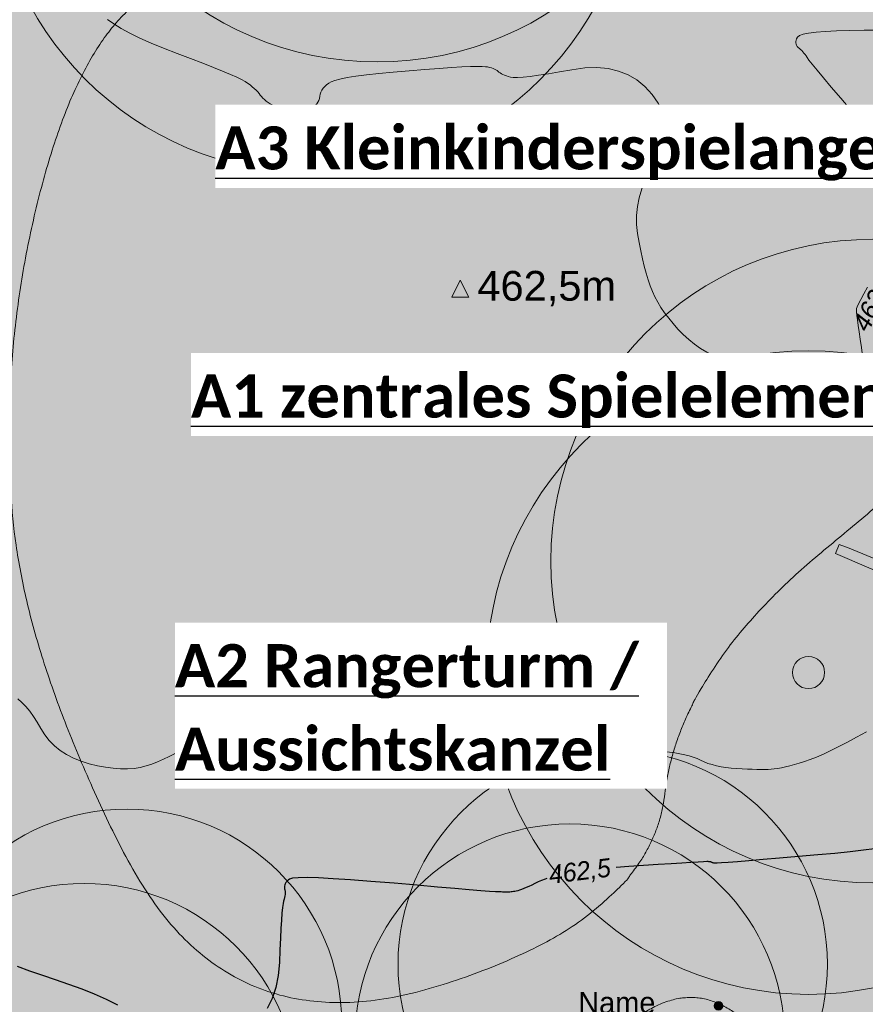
# Model space of a CAD drawing. Header units: metres. Extents: x 730549 to 731755, y 5527678 to 5528494.
# Tile 30 of 207: x 731605 to 731620, y 5527806 to 5527825. Entities that reach past the tile are written whole.
import ezdxf
from ezdxf.enums import TextEntityAlignment as Align

# ---------------------------------------------------------------- set-up
doc = ezdxf.new("R2010")
doc.units = ezdxf.units.M
doc.header["$LTSCALE"] = 0.1
doc.layers.add('3d Modell', color=7, linetype='Continuous', transparency=0.4)
doc.layers.add('LA_Planung BÄUME geplant', color=7, linetype='Continuous', transparency=0.8)
for name, color, linetype in [('LA_Höhen Planung', 7, 'Continuous'), ('LA_Spielgeräte Planung', 7, 'Continuous'), ('Sparten Strom GEPLANT pdf', 7, 'Continuous'), ('Sparten_Glasfaserkabel', 7, 'Continuous'), ('Text Spielgeräteausschreibung', 7, 'Continuous'), ('Wiese und Waldnaab als Hintergrund', 7, 'Continuous')]:
    doc.layers.add(name, color=color, linetype=linetype)
doc.styles.add('Arial', font='arial.ttf')
doc.styles.add('Artifakt Element Thin', font='Artifakt Element Thin Italic.ttf')
doc.styles.add('Calibri (bold)', font='calibrib.ttf')
doc.styles.add('TheSansSemiLight-Plain', font='txt')
picture_1 = doc.add_image_def('image1.png', size_in_pixel=(2382, 1684))

# ---------------------------------------------------------------- blocks, each defined once
blk = doc.blocks.new('PDF-Seite')
at = {"color": 255, "linetype": 'Continuous', "lineweight": 9, "transparency": 33554687}
blk.add_wipeout([(0, 103.921), (293.918, 103.921), (293.918, -103.921), (0, -103.921)], dxfattribs=at)
at = {"transparency": 33554687}
image = blk.add_image(picture_1, insert=(0, -103.921), size_in_units=(293.918, 207.843), dxfattribs=at)
image.dxf.flags = 7
blk = doc.blocks.new('ABM_1110sadf')
at = {"color": 7, "linetype": 'Continuous', "lineweight": 25, "transparency": 33554687, "flags": 128}
blk.add_lwpolyline([(-0.001, -0.001), (0.001, -0.001), (0.001, 0.001), (-0.001, 0.001), (-0.001, -0.001)], dxfattribs=at)
blk = doc.blocks.new('Gruppe-2')
at = {"color": 253, "linetype": 'Continuous', "lineweight": 20, "true_color": 0xadadad, "transparency": 33554687, "flags": 128}
blk.add_lwpolyline([(-988.544, -414.425), (-975.614, -413.835), (-962.364, -413.225), (-961.244, -419.625), (-953.874, -419.525), (-952.334, -439.995), (-944.104, -440.435), (-944.514, -447.965), (-927.234, -450.465), (-918.794, -452.115), (-910.164, -453.135), (-910.024, -443.105), (-896.454, -444.645), (-895.904, -451.575), (-884.873, -454.185)], dxfattribs=at)
at = {"color": 253, "true_color": 0xadadad, "transparency": 33554687}
blk.add_blockref('ABM_1110sadf', (-927.234, -450.465, -520.142), dxfattribs=at)
blk = doc.blocks.new('Gruppe-3')
at = {"color": 7, "linetype": 'Continuous', "lineweight": 25, "transparency": 33554585, "flags": 128}
for points in [[(-919.166, -452.379), (-919.374, -452.407), (-919.619, -452.435), (-919.903, -452.465), (-920.223, -452.495), (-920.581, -452.526), (-920.935, -452.555), (-921.243, -452.581), (-921.505, -452.602), (-921.722, -452.62), (-921.893, -452.633), (-922.018, -452.642), (-922.098, -452.648), (-922.132, -452.649), (-922.143, -452.648), (-922.153, -452.647), (-922.162, -452.646), (-922.171, -452.644), (-922.179, -452.642), (-922.186, -452.639), (-922.192, -452.637), (-922.198, -452.634), (-922.203, -452.631), (-922.209, -452.629), (-922.217, -452.626), (-922.224, -452.624), (-922.233, -452.622), (-922.242, -452.621), (-922.252, -452.62), (-922.263, -452.619), (-922.292, -452.619), (-922.355, -452.622), (-922.453, -452.627), (-922.587, -452.635), (-922.755, -452.646), (-922.958, -452.659), (-923.196, -452.674), (-923.469, -452.692), (-923.746, -452.711), (-923.981, -452.729)], [(-925.274, -452.932), (-925.305, -452.943), (-925.371, -452.969), (-925.434, -452.997), (-925.495, -453.026), (-925.553, -453.055), (-925.607, -453.08), (-925.657, -453.102), (-925.703, -453.122), (-925.744, -453.138), (-925.782, -453.151), (-925.815, -453.161), (-925.844, -453.168), (-925.87, -453.173), (-925.895, -453.178), (-925.918, -453.181), (-925.939, -453.184), (-925.959, -453.186), (-925.977, -453.188), (-925.993, -453.188), (-926.008, -453.188), (-926.023, -453.187), (-926.04, -453.187), (-926.058, -453.186), (-926.078, -453.186), (-926.1, -453.186), (-926.123, -453.185), (-926.148, -453.185), (-926.175, -453.185), (-926.229, -453.182), (-926.338, -453.175), (-926.5, -453.162), (-926.716, -453.144), (-926.986, -453.122), (-927.31, -453.094), (-927.687, -453.061), (-928.119, -453.023), (-928.551, -452.987), (-928.928, -452.958), (-929.253, -452.937), (-929.523, -452.923), (-929.74, -452.917), (-929.902, -452.919), (-930.012, -452.928), (-930.067, -452.945), (-930.093, -452.966), (-930.116, -452.987), (-930.133, -453.009), (-930.147, -453.031), (-930.156, -453.053), (-930.161, -453.076), (-930.161, -453.1), (-930.157, -453.124), (-930.152, -453.148), (-930.149, -453.174), (-930.148, -453.201), (-930.149, -453.229), (-930.153, -453.259), (-930.158, -453.289), (-930.165, -453.321), (-930.175, -453.354), (-930.185, -453.401), (-930.195, -453.476), (-930.206, -453.578), (-930.216, -453.708), (-930.225, -453.865), (-930.235, -454.049), (-930.244, -454.261), (-930.253, -454.5), (-930.275, -454.743), (-930.32, -454.967), (-930.39, -455.172), (-930.484, -455.357)], [(-933.266, -455.298), (-933.476, -455.192), (-933.697, -455.093), (-933.93, -454.999), (-934.175, -454.911), (-934.423, -454.826), (-934.665, -454.742), (-934.902, -454.659), (-935.134, -454.576)]]:
    blk.add_lwpolyline(points, dxfattribs=at)
at = {"color": 7, "linetype": 'Continuous', "lineweight": 13, "transparency": 33554585, "flags": 128}
for points in [[(-933.457, -436.918), (-933.341, -437.001), (-933.201, -437.087), (-933.039, -437.175), (-932.853, -437.265), (-932.645, -437.358), (-932.414, -437.454), (-932.16, -437.552), (-931.908, -437.646), (-931.683, -437.733), (-931.484, -437.811), (-931.313, -437.881), (-931.168, -437.942), (-931.05, -437.995), (-930.959, -438.04), (-930.894, -438.076), (-930.846, -438.107), (-930.8, -438.139), (-930.759, -438.171), (-930.722, -438.202), (-930.688, -438.234), (-930.659, -438.265), (-930.633, -438.296), (-930.611, -438.327), (-930.589, -438.357), (-930.563, -438.386), (-930.534, -438.413), (-930.502, -438.44), (-930.466, -438.464), (-930.426, -438.488), (-930.383, -438.51), (-930.336, -438.531), (-930.289, -438.55), (-930.244, -438.568), (-930.201, -438.584), (-930.161, -438.599), (-930.123, -438.612), (-930.087, -438.624), (-930.054, -438.634), (-930.023, -438.643), (-929.992, -438.649), (-929.959, -438.651), (-929.923, -438.651), (-929.885, -438.646), (-929.845, -438.638), (-929.802, -438.627), (-929.757, -438.612), (-929.71, -438.594), (-929.664, -438.573), (-929.624, -438.549), (-929.589, -438.522), (-929.56, -438.493), (-929.537, -438.461), (-929.519, -438.427), (-929.507, -438.389), (-929.5, -438.35), (-929.493, -438.31), (-929.481, -438.271), (-929.463, -438.235), (-929.439, -438.2), (-929.41, -438.168), (-929.376, -438.137), (-929.335, -438.108), (-929.289, -438.081), (-929.224, -438.055), (-929.126, -438.029), (-928.994, -438.003), (-928.829, -437.977), (-928.631, -437.952), (-928.4, -437.926), (-928.136, -437.9), (-927.839, -437.875), (-927.542, -437.851), (-927.279, -437.832), (-927.05, -437.816), (-926.855, -437.804), (-926.695, -437.797), (-926.568, -437.793), (-926.475, -437.793), (-926.416, -437.798), (-926.376, -437.804), (-926.339, -437.812), (-926.305, -437.822), (-926.274, -437.832), (-926.246, -437.844), (-926.222, -437.857), (-926.2, -437.871), (-926.181, -437.886), (-926.163, -437.901), (-926.141, -437.916), (-926.116, -437.931), (-926.089, -437.944), (-926.059, -437.957), (-926.025, -437.97), (-925.989, -437.981), (-925.95, -437.993), (-925.896, -438), (-925.817, -438), (-925.712, -437.993), (-925.581, -437.98), (-925.425, -437.959), (-925.243, -437.931), (-925.036, -437.896), (-924.803, -437.854), (-924.565, -437.822), (-924.341, -437.815), (-924.132, -437.835), (-923.937, -437.879), (-923.758, -437.95), (-923.593, -438.046), (-923.443, -438.169), (-923.308, -438.317), (-923.195, -438.477), (-923.112, -438.638), (-923.059, -438.798), (-923.036, -438.958), (-923.043, -439.118), (-923.08, -439.277), (-923.147, -439.436), (-923.243, -439.595), (-923.347, -439.755), (-923.432, -439.915), (-923.501, -440.078), (-923.552, -440.241), (-923.585, -440.406), (-923.601, -440.572), (-923.6, -440.74), (-923.581, -440.909), (-923.553, -441.075), (-923.523, -441.231), (-923.491, -441.379), (-923.457, -441.519), (-923.422, -441.649), (-923.384, -441.771), (-923.345, -441.884), (-923.304, -441.988), (-923.258, -442.088), (-923.205, -442.188), (-923.145, -442.289), (-923.077, -442.389), (-923.001, -442.489), (-922.919, -442.589), (-922.828, -442.689), (-922.731, -442.789), (-922.627, -442.885), (-922.52, -442.973), (-922.408, -443.052), (-922.292, -443.122), (-922.172, -443.185), (-922.048, -443.238), (-921.92, -443.284), (-921.787, -443.321), (-921.66, -443.352), (-921.546, -443.379), (-921.447, -443.404), (-921.362, -443.425), (-921.292, -443.443), (-921.235, -443.457), (-921.193, -443.469), (-921.165, -443.477), (-921.145, -443.483), (-921.125, -443.488), (-921.108, -443.493), (-921.091, -443.496), (-921.076, -443.5), (-921.061, -443.502), (-921.049, -443.504), (-921.037, -443.505), (-921.025, -443.506), (-921.012, -443.507), (-920.998, -443.509), (-920.982, -443.511), (-920.965, -443.513), (-920.947, -443.516), (-920.927, -443.519), (-920.906, -443.522), (-920.875, -443.527), (-920.824, -443.536), (-920.754, -443.549), (-920.665, -443.565), (-920.556, -443.584), (-920.428, -443.608), (-920.28, -443.634), (-920.113, -443.665), (-919.947, -443.694), (-919.801, -443.718), (-919.676, -443.737), (-919.572, -443.75), (-919.487, -443.758), (-919.424, -443.76), (-919.381, -443.756), (-919.358, -443.747), (-919.348, -443.726), (-919.343, -443.685), (-919.343, -443.625), (-919.347, -443.546), (-919.356, -443.447), (-919.37, -443.329), (-919.388, -443.192), (-919.411, -443.035), (-919.435, -442.878), (-919.455, -442.74), (-919.471, -442.621), (-919.484, -442.52), (-919.493, -442.438), (-919.499, -442.375), (-919.501, -442.33), (-919.499, -442.304), (-919.488, -442.275), (-919.462, -442.22), (-919.421, -442.141), (-919.366, -442.036), (-919.296, -441.906)], [(-919.126, -439.172), (-919.358, -438.9), (-919.591, -438.628), (-919.796, -438.388), (-919.972, -438.181), (-920.119, -438.005), (-920.238, -437.862), (-920.328, -437.752), (-920.39, -437.674), (-920.423, -437.628), (-920.442, -437.599), (-920.461, -437.572), (-920.481, -437.546), (-920.501, -437.521), (-920.522, -437.498), (-920.543, -437.477), (-920.564, -437.457), (-920.586, -437.438), (-920.605, -437.42), (-920.62, -437.4), (-920.629, -437.378), (-920.634, -437.355), (-920.633, -437.33), (-920.628, -437.304), (-920.617, -437.276), (-920.602, -437.246), (-920.567, -437.218), (-920.498, -437.193), (-920.394, -437.172), (-920.255, -437.154), (-920.083, -437.14), (-919.876, -437.13), (-919.634, -437.123), (-919.358, -437.12), (-919.082, -437.118)], [(-919.318, -450.197), (-919.5, -450.299), (-919.671, -450.392), (-919.831, -450.475), (-919.981, -450.55), (-920.12, -450.614), (-920.247, -450.67), (-920.364, -450.716), (-920.47, -450.753), (-920.568, -450.784), (-920.66, -450.811), (-920.747, -450.834), (-920.827, -450.854), (-920.902, -450.87), (-920.971, -450.882), (-921.035, -450.891), (-921.092, -450.896), (-921.15, -450.899), (-921.214, -450.9), (-921.285, -450.901), (-921.362, -450.9), (-921.445, -450.898), (-921.535, -450.894), (-921.631, -450.89), (-921.733, -450.884), (-921.836, -450.876), (-921.934, -450.864), (-922.026, -450.85), (-922.113, -450.832), (-922.194, -450.811), (-922.271, -450.787), (-922.342, -450.76), (-922.407, -450.73), (-922.473, -450.699), (-922.544, -450.672), (-922.621, -450.648), (-922.703, -450.626), (-922.791, -450.608), (-922.885, -450.592), (-922.984, -450.58), (-923.089, -450.571), (-923.194, -450.566), (-923.292, -450.567), (-923.385, -450.574), (-923.471, -450.587), (-923.551, -450.606), (-923.625, -450.631), (-923.693, -450.662), (-923.754, -450.699), (-923.816, -450.734), (-923.882, -450.758), (-923.952, -450.771), (-924.028, -450.773), (-924.109, -450.765), (-924.194, -450.746), (-924.285, -450.716), (-924.38, -450.676), (-924.475, -450.618), (-924.563, -450.536), (-924.645, -450.43), (-924.721, -450.299), (-924.791, -450.145), (-924.855, -449.966), (-924.912, -449.763), (-924.964, -449.536), (-925.02, -449.311), (-925.094, -449.114), (-925.184, -448.946), (-925.292, -448.806), (-925.416, -448.693), (-925.557, -448.61), (-925.716, -448.554), (-925.891, -448.527), (-926.065, -448.526), (-926.219, -448.548), (-926.354, -448.595), (-926.469, -448.665), (-926.564, -448.759), (-926.64, -448.878), (-926.696, -449.02), (-926.733, -449.186), (-926.766, -449.356), (-926.815, -449.512), (-926.877, -449.653), (-926.955, -449.779), (-927.046, -449.89), (-927.152, -449.987), (-927.273, -450.068), (-927.408, -450.135), (-927.547, -450.19), (-927.679, -450.236), (-927.804, -450.272), (-927.921, -450.3), (-928.032, -450.319), (-928.136, -450.328), (-928.233, -450.328), (-928.322, -450.32), (-928.412, -450.305), (-928.51, -450.286), (-928.615, -450.263), (-928.729, -450.236), (-928.85, -450.206), (-928.978, -450.171), (-929.114, -450.133), (-929.258, -450.091), (-929.402, -450.042), (-929.537, -449.982), (-929.663, -449.912), (-929.781, -449.831), (-929.889, -449.739), (-929.99, -449.637), (-930.081, -449.524), (-930.164, -449.401), (-930.246, -449.282), (-930.335, -449.184), (-930.43, -449.105), (-930.532, -449.046), (-930.641, -449.007), (-930.757, -448.988), (-930.879, -448.989), (-931.008, -449.01), (-931.131, -449.047), (-931.235, -449.094), (-931.322, -449.153), (-931.39, -449.222), (-931.44, -449.302), (-931.471, -449.393), (-931.485, -449.495), (-931.479, -449.608), (-931.473, -449.724), (-931.482, -449.835), (-931.508, -449.941), (-931.548, -450.042), (-931.605, -450.137), (-931.677, -450.228), (-931.764, -450.313), (-931.868, -450.394), (-931.979, -450.468), (-932.089, -450.538), (-932.199, -450.601), (-932.308, -450.659), (-932.416, -450.711), (-932.524, -450.758), (-932.631, -450.799), (-932.737, -450.834), (-932.847, -450.862), (-932.963, -450.88), (-933.085, -450.889), (-933.215, -450.889), (-933.35, -450.879), (-933.492, -450.861), (-933.641, -450.833), (-933.797, -450.795), (-933.95, -450.748), (-934.091, -450.691), (-934.221, -450.624), (-934.339, -450.546), (-934.446, -450.459), (-934.542, -450.362), (-934.625, -450.254), (-934.698, -450.137), (-934.765, -450.019), (-934.834, -449.912), (-934.905, -449.814), (-934.978, -449.727), (-935.052, -449.65), (-935.128, -449.583)]]:
    blk.add_lwpolyline(points, dxfattribs=at)
at = {"color": 7, "transparency": 33554585, "char_height": 0.3453, "attachment_point": 1, "line_spacing_factor": 1.206165, "style": 'Artifakt Element Thin'}
for s, insert, rotation in [('462,7', (-919.596, -442.604), 62.2052), ('462,5', (-925.253, -452.693), 7.0261)]:
    blk.add_mtext(s, dxfattribs=dict(at, insert=insert, rotation=rotation))
blk = doc.blocks.new('Site Model Opacity Container')
at = {"color": 255, "linetype": 'Continuous', "lineweight": 5, "transparency": 33554585}
blk.add_wipeout([(-902.089, -384.516), (-896.561, -388.799), (-893.564, -391.703), (-885.114, -401.015), (-850.08, -459.012), (-849.968, -459.396), (-850.839, -465.338), (-853.983, -465.958), (-902.175, -472.837), (-946.175, -476.837), (-962.175, -476.837), (-998.175, -420.837), (-998.362, -413.454), (-991.275, -397.622), (-990.069, -396.546)], dxfattribs=at)
at = {"color": 7, "transparency": 33554687}
blk.add_blockref('Gruppe-3', (0, 0), dxfattribs=at)
blk = doc.blocks.new('Geländemodell (2D)')
at = {"color": 31, "true_color": 0xe0cb9d, "transparency": 33554687}
blk.add_blockref('Site Model Opacity Container', (0, 0), dxfattribs=at)
at = {"color": 0, "flags": 1}
for tag in ['IFC_UUID', 'instanceID']:
    blk.add_attdef(tag, (-998.522, -476.837), '', height=0.00018, dxfattribs=at)
blk = doc.blocks.new('Gruppe-14')
at = {"linetype": 'Continuous', "lineweight": 0, "true_color": 0xc3ac87, "transparency": 33554687}
blk.add_hatch(color=43, dxfattribs=at).paths.add_polyline_path([(-921.937, -455.332), (-921.787, -455.429), (-921.657, -455.535), (-921.549, -455.65), (-921.462, -455.776), (-921.397, -455.911), (-921.353, -456.056), (-921.33, -456.211), (-921.329, -456.376), (-921.344, -456.538), (-921.371, -456.685), (-921.41, -456.819), (-921.461, -456.937), (-921.523, -457.042), (-921.597, -457.131), (-921.683, -457.207), (-921.78, -457.268), (-921.886, -457.318), (-921.995, -457.361), (-922.107, -457.398), (-922.223, -457.428), (-922.342, -457.451), (-922.465, -457.467), (-922.592, -457.476), (-922.722, -457.479), (-922.848, -457.476), (-922.963, -457.469), (-923.067, -457.458), (-923.159, -457.443), (-923.239, -457.423), (-923.309, -457.399), (-923.366, -457.371), (-923.413, -457.339), (-923.455, -457.303), (-923.501, -457.263), (-923.55, -457.219), (-923.602, -457.172), (-923.657, -457.121), (-923.716, -457.066), (-923.778, -457.008), (-923.843, -456.946), (-923.905, -456.878), (-923.957, -456.803), (-923.999, -456.721), (-924.031, -456.632), (-924.053, -456.535), (-924.065, -456.431), (-924.067, -456.32), (-924.058, -456.201), (-924.035, -456.081), (-923.991, -455.964), (-923.927, -455.851), (-923.841, -455.741), (-923.736, -455.635), (-923.609, -455.533), (-923.462, -455.434), (-923.295, -455.339), (-923.118, -455.258), (-922.943, -455.199), (-922.771, -455.164), (-922.6, -455.151), (-922.431, -455.162), (-922.265, -455.196), (-922.1, -455.252)])
h = blk.add_hatch(color=43, dxfattribs=at)
edge = h.paths.add_edge_path()
edge.add_arc((-922.074, -455.309), 0.08, 0, 360)
h = blk.add_hatch(color=43, dxfattribs=at)
edge = h.paths.add_edge_path()
edge.add_arc((-923.811, -456.397), 0.08, 0, 360)
h = blk.add_hatch(color=43, dxfattribs=at)
edge = h.paths.add_edge_path()
edge.add_arc((-921.319, -456.596), 0.08, 0, 360)
h = blk.add_hatch(color=43, dxfattribs=at)
edge = h.paths.add_edge_path()
edge.add_arc((-923.13, -457.273), 0.08, 0, 360)
at = {"color": 7, "linetype": 'Continuous', "lineweight": 9, "transparency": 33554687}
for centre in [(-922.074, -455.309), (-923.811, -456.397), (-921.319, -456.596), (-923.13, -457.273)]:
    blk.add_circle(centre, 0.08, dxfattribs=at)
at = {"color": 251, "linetype": 'Continuous', "lineweight": 9, "true_color": 0x555555, "transparency": 33554687}
blk.add_open_spline([(-921.937, -455.332), (-921.291, -455.698), (-921.366, -457.053), (-922.194, -457.482), (-923.25, -457.476), (-923.576, -457.201), (-924.111, -456.69), (-924.006, -455.712), (-922.584, -454.967), (-921.937, -455.332)], degree=2, dxfattribs=at)
blk = doc.blocks.new('P_Baum')
at = {"linetype": 'Continuous', "lineweight": 0, "transparency": 33554687}
h = blk.add_hatch(color=53, dxfattribs=at)
edge = h.paths.add_edge_path()
edge.add_arc((0, 0), 5, 0, 360)
h = blk.add_hatch(color=53, dxfattribs=at)
edge = h.paths.add_edge_path()
edge.add_arc((0, 0), 0.25, 0, 360)
at = {"color": 7, "linetype": 'Continuous', "lineweight": 5, "transparency": 33554483}
blk.add_circle((1, 1.732), 5, dxfattribs=at)
at = {"color": 7, "linetype": 'Continuous', "lineweight": 20, "transparency": 33554687}
for radius in [5, 0.25]:
    blk.add_circle((0, 0), radius, dxfattribs=at)
at = {"color": 58, "true_color": 0x4b5f00, "transparency": 33554687, "style": 'TheSansSemiLight-Plain'}
for tag, p in [('Botanischer_Name', (0.196, 1.085)), ('Nummer', (0.196, -0.556)), ('Stammumfang', (0.196, -1.649))]:
    blk.add_attdef(tag, text='', height=0.504, dxfattribs=at).set_placement(p, align=Align.TOP_LEFT)
blk = doc.blocks.new('Baum Pflanzung OBST')
at = {"color": 7, "transparency": 33554687}
ref = blk.add_blockref('P_Baum', (0, -0.0085), dxfattribs=dict(at, xscale=0.2, yscale=0.2, zscale=0.2))
ref.add_attrib('Nummer', 'Nummer', dxfattribs={"color": 58, "transparency": 33554687, "height": 0.10087, "style": 'TheSansSemiLight-Plain'}).set_placement((0.0391, -0.1198), align=Align.TOP_LEFT)
ref.add_attrib('Botanischer_Name', 'Name', dxfattribs={"color": 58, "transparency": 33554687, "height": 0.10087, "style": 'TheSansSemiLight-Plain'}).set_placement((0.0391, 0.2086), align=Align.TOP_LEFT)
ref.add_attrib('Stammumfang', 'Stammumfang', dxfattribs={"color": 58, "transparency": 33554687, "height": 0.100872, "style": 'TheSansSemiLight-Plain'}).set_placement((0.0391, -0.3383), align=Align.TOP_LEFT)
blk = doc.blocks.new('Baum Pflanzung')
at = {"color": 7, "transparency": 33554687, "xscale": 0.2, "yscale": 0.2, "zscale": 0.2}
blk.add_blockref('P_Baum', (0, -0.0085), dxfattribs=at)
blk = doc.blocks.new('Vermessungspunkt (2D)-27')
at = {"color": 12, "linetype": 'Continuous', "lineweight": 9, "transparency": 33554687, "flags": 128}
blk.add_lwpolyline([(-0.159, -0.159), (0, 0.159), (0.159, -0.159)], close=True, dxfattribs=at)
at = {"color": 12, "transparency": 33554687, "insert": (0.318, 0), "char_height": 0.5548, "attachment_point": 4, "line_spacing_factor": 0.969122, "style": 'Arial'}
blk.add_mtext('462,5m', dxfattribs=at)
at = {"color": 0, "flags": 1}
for tag in ['Vermessungspunkt-Nr', 'Segment-Art', 'Segment-Länge', 'Segment-Winkel', 'Segment-Radius', 'Segment-Innenwinkel', 'Segment-Steigung', 'Segment-Richtung', 'Pfad_ID', 'Beschreibung']:
    blk.add_attdef(tag, (-927.042, -442.381), '', height=0.00018, dxfattribs=at)

msp = doc.modelspace()

# ---------------------------------------------------------------- block references
at = {"layer": 'Sparten Strom GEPLANT pdf', "color": 16, "true_color": 0x800000, "transparency": 33554687}
msp.add_blockref('PDF-Seite', (731393.397, 5527843.198), dxfattribs=at)

# ---------------------------------------------------------------- next in the draw order: block references
at = {"layer": 'Sparten_Glasfaserkabel', "color": 7, "transparency": 33554687}
msp.add_blockref('Gruppe-2', (732539.784, 5528261.585), dxfattribs=at)

# ---------------------------------------------------------------- next in the draw order: block references
at = {"layer": '3d Modell', "color": 31, "true_color": 0xe0cb9d, "transparency": 33554687}
msp.add_blockref('Geländemodell (2D)', (732539.784, 5528261.585), dxfattribs=at)

# ---------------------------------------------------------------- next in the draw order: wipeouts: each hides what was drawn before it
at = {"color": 255, "linetype": 'Continuous', "lineweight": 5, "transparency": 33554585}
msp.add_wipeout([(731638.3, 5527876.75), (731643.087, 5527863.066), (731656.242, 5527870.593), (731641.2, 5527880.8), (731625, 5527878.4), (731573.8, 5527870.6), (731547.4, 5527868.6), (731527.8, 5527840.2), (731572.45, 5527776.2), (731580.45, 5527782.55), (731574.8, 5527791.7), (731567.9, 5527803.2), (731561.05, 5527812.9), (731550.6, 5527829.3), (731544.4, 5527839.45), (731544.9, 5527845.95), (731547.9, 5527851.4), (731552.9, 5527856), (731559.1, 5527860.2), (731569.1, 5527864.9), (731572.6, 5527864.65), (731586.55, 5527866.65), (731602.35, 5527868.85), (731623.4, 5527873.5)], dxfattribs=at).dxf.layer = '3d Modell'

# ---------------------------------------------------------------- next in the draw order: hatches: boundary and pattern name
at = {"layer": 'LA_Spielgeräte Planung', "linetype": 'Continuous', "lineweight": 0, "true_color": 0xe25005, "transparency": 33554559}
msp.add_hatch(color=32, dxfattribs=at).paths.add_polyline_path([(731616.711, 5527810.231), (731616.586, 5527809.66), (731616.346, 5527809.124), (731615.991, 5527808.623), (731615.52, 5527808.157), (731614.934, 5527807.726), (731614.233, 5527807.331), (731613.416, 5527806.97), (731612.485, 5527806.645), (731611.528, 5527806.415), (731610.635, 5527806.338), (731609.808, 5527806.416), (731609.045, 5527806.648), (731608.347, 5527807.034), (731607.713, 5527807.574), (731607.145, 5527808.269), (731606.641, 5527809.117), (731606.195, 5527810.028), (731605.802, 5527810.908), (731605.462, 5527811.758), (731605.174, 5527812.579), (731604.939, 5527813.369), (731604.756, 5527814.129), (731604.625, 5527814.86), (731604.547, 5527815.56), (731604.508, 5527816.244), (731604.495, 5527816.926), (731604.508, 5527817.606), (731604.546, 5527818.283), (731604.61, 5527818.959), (731604.7, 5527819.633), (731604.815, 5527820.304), (731604.957, 5527820.973), (731605.117, 5527821.616), (731605.29, 5527822.209), (731605.474, 5527822.751), (731605.672, 5527823.243), (731605.881, 5527823.684), (731606.103, 5527824.076), (731606.337, 5527824.417), (731606.583, 5527824.707), (731606.851, 5527824.975), (731607.151, 5527825.247), (731607.481, 5527825.524), (731607.843, 5527825.806), (731608.236, 5527826.093), (731608.66, 5527826.384), (731609.116, 5527826.681), (731609.602, 5527826.982), (731610.148, 5527827.269), (731610.781, 5527827.525), (731611.501, 5527827.749), (731612.307, 5527827.942), (731613.201, 5527828.103), (731614.182, 5527828.233), (731615.25, 5527828.331), (731616.405, 5527828.397), (731617.554, 5527828.425), (731618.603, 5527828.405), (731619.552, 5527828.338), (731620.401, 5527828.224), (731621.151, 5527828.064), (731621.8, 5527827.856), (731622.35, 5527827.602), (731622.8, 5527827.3), (731623.179, 5527826.954), (731623.516, 5527826.567), (731623.811, 5527826.138), (731624.064, 5527825.668), (731624.274, 5527825.157), (731624.443, 5527824.604), (731624.569, 5527824.01), (731624.654, 5527823.374), (731624.696, 5527822.731), (731624.696, 5527822.114), (731624.653, 5527821.525), (731624.567, 5527820.963), (731624.438, 5527820.428), (731624.267, 5527819.919), (731624.053, 5527819.438), (731623.797, 5527818.983), (731623.492, 5527818.533), (731623.132, 5527818.066), (731622.719, 5527817.582), (731622.25, 5527817.081), (731621.727, 5527816.562), (731621.15, 5527816.026), (731620.519, 5527815.473), (731619.832, 5527814.903), (731619.159, 5527814.324), (731618.567, 5527813.743), (731618.056, 5527813.161), (731617.625, 5527812.578), (731617.275, 5527811.993), (731617.006, 5527811.407), (731616.818, 5527810.82)])
at = {"layer": 'LA_Spielgeräte Planung', "linetype": 'Continuous', "lineweight": 0, "true_color": 0xc3ac87, "transparency": 33554687}
msp.add_hatch(color=43, dxfattribs=at).paths.add_polyline_path([(731620.145, 5527814.807), (731620.55, 5527814.644), (731620.988, 5527814.451), (731621.675, 5527814.15), (731622.261, 5527813.934), (731622.796, 5527813.683), (731623.294, 5527813.488), (731623.652, 5527813.338), (731623.582, 5527813.172), (731622.91, 5527813.473), (731622.373, 5527813.705), (731621.629, 5527813.98), (731620.512, 5527814.442), (731619.893, 5527814.713), (731619.96, 5527814.881)])
at = {"layer": 'Wiese und Waldnaab als Hintergrund', "linetype": 'Continuous', "lineweight": 0, "true_color": 0xc4d309, "transparency": 33554483}
msp.add_hatch(color=52, dxfattribs=at).paths.add_polyline_path([(731645.564, 5527857.533), (731648.867, 5527864.657), (731649.383, 5527877.95), (731647.211, 5527873.709), (731644.51, 5527868.986), (731642.564, 5527867.465), (731640.331, 5527865.812), (731639.379, 5527864.4), (731636.728, 5527863.807), (731633.047, 5527861.647), (731631.137, 5527861.584), (731630.858, 5527859.542), (731633.047, 5527858.626), (731633.047, 5527854.945), (731634.69, 5527852.115), (731634.909, 5527851.033), (731629.053, 5527848.479), (731629.179, 5527851.913), (731627.956, 5527853.892), (731627.903, 5527855.294), (731626.593, 5527858.068), (731624.42, 5527859.54), (731622.589, 5527861.552), (731621.652, 5527862.757), (731619.632, 5527862.838), (731618.716, 5527863.844), (731616.376, 5527864.09), (731612.952, 5527864.117), (731610.942, 5527864.098), (731608.787, 5527862.654), (731606.291, 5527862.481), (731603.11, 5527862.133), (731600.869, 5527862.39), (731599.896, 5527862.082), (731597.59, 5527862.936), (731596.695, 5527862.837), (731594.94, 5527863.249), (731593.609, 5527863.892), (731591.362, 5527863.762), (731589.607, 5527864.173), (731588.038, 5527863.8), (731585.807, 5527863.052), (731583.764, 5527863.331), (731580.064, 5527863.126), (731578.55, 5527862.256), (731574.465, 5527862.814), (731571.547, 5527860.985), (731568.651, 5527858.957), (731566.276, 5527858.596), (731562.786, 5527858.314), (731560.376, 5527856.44), (731556.484, 5527853.398), (731555.994, 5527850.527), (731557.845, 5527847.411), (731559.125, 5527846.746), (731558.537, 5527844.77), (731556.8, 5527842.266), (731556.004, 5527842.179), (731554.754, 5527840.734), (731550.656, 5527839.58), (731549.012, 5527840.808), (731545.888, 5527841.774), (731542.225, 5527843.988), (731540.946, 5527845.557), (731537.608, 5527842.978), (731535.133, 5527842.606), (731532.436, 5527840.6), (731531.187, 5527840.061), (731530.368, 5527838.361), (731529.408, 5527838.86), (731526.048, 5527837.385), (731522.479, 5527835.987), (731521.276, 5527835.956), (731518.457, 5527834.138), (731515.806, 5527833.545), (731514.217, 5527834.277), (731511.886, 5527833.518), (731508.735, 5527832.303), (731502.8, 5527735.172), (731587.4, 5527735), (731587, 5527743.2), (731600.4, 5527745), (731608.395, 5527752.271), (731632.944, 5527766.213), (731648.414, 5527772.839), (731668.004, 5527780.419), (731667.688, 5527783.302), (731672.77, 5527784.664), (731670.373, 5527791.846), (731680.682, 5527795.994), (731685.016, 5527799.588), (731678.469, 5527800.58), (731672.244, 5527803.218), (731664.806, 5527806.828), (731657.127, 5527811.72), (731650.928, 5527816.875), (731647.611, 5527821.441), (731645.652, 5527826.457), (731645.095, 5527830.621), (731645.855, 5527836.539), (731646.72, 5527839.652), (731643.205, 5527845.102), (731642.516, 5527849.553), (731640.4, 5527852.339)])

# ---------------------------------------------------------------- next in the draw order: linework, layer by layer
at = {"layer": 'LA_Spielgeräte Planung', "color": 251, "linetype": 'Continuous', "lineweight": 9, "true_color": 0x555555, "transparency": 33554687, "flags": 128}
msp.add_lwpolyline([(731620.145, 5527814.807), (731620.55, 5527814.644), (731620.988, 5527814.451), (731621.675, 5527814.15), (731622.261, 5527813.934), (731622.796, 5527813.683), (731623.294, 5527813.488), (731623.652, 5527813.338), (731623.582, 5527813.172), (731622.91, 5527813.473), (731622.373, 5527813.705), (731621.629, 5527813.98), (731620.512, 5527814.442), (731619.893, 5527814.713), (731619.96, 5527814.881)], close=True, dxfattribs=at)
at = {"layer": 'LA_Spielgeräte Planung', "color": 178, "linetype": 'Continuous', "lineweight": 9, "true_color": 0x000011, "transparency": 33554559}
msp.add_open_spline([(731616.711, 5527810.231), (731616.442, 5527807.875), (731608.527, 5527805.415), (731604.754, 5527812.819), (731604.34, 5527818.3), (731605.573, 5527823.646), (731607.593, 5527825.768), (731611.611, 5527828.195), (731621.2, 5527828.6), (731624.4, 5527826), (731624.908, 5527820.747), (731622.686, 5527817.219), (731616.979, 5527812.588), (731616.711, 5527810.231)], degree=2, dxfattribs=at)

# ---------------------------------------------------------------- next in the draw order: block references
at = {"layer": 'LA_Höhen Planung', "color": 12, "true_color": 0xdd0000, "transparency": 33554687}
msp.add_blockref('Vermessungspunkt (2D)-27', (731612.9, 5527819.65, 462.5), dxfattribs=at)
at = {"layer": 'LA_Planung BÄUME geplant', "color": 7, "transparency": 33554483}
for name, p, xscale, yscale, zscale in [('Baum Pflanzung', (731610.153, 5527827.849), 6, 6, 6), ('Baum Pflanzung', (731619.388, 5527812.542), 6, 6, 6), ('Baum Pflanzung OBST', (731614.94, 5527805.703), 4, 4, 4), ('Baum Pflanzung OBST', (731605.891, 5527804.594), 4, 4, 4)]:
    msp.add_blockref(name, p, dxfattribs=dict(at, xscale=xscale, yscale=yscale, zscale=zscale))
at = {"layer": 'LA_Spielgeräte Planung', "color": 7, "transparency": 33554485}
msp.add_blockref('Gruppe-14', (732539.784, 5528261.585), dxfattribs=at)

# ---------------------------------------------------------------- next in the draw order: wipeouts: each hides what was drawn before it
at = {"color": 255, "linetype": 'Continuous', "lineweight": 9, "transparency": 33554687}
for points in [[(731608.335, 5527821.528), (731623.808, 5527821.528), (731623.808, 5527823.077), (731608.335, 5527823.077)], [(731607.881, 5527816.901), (731621.913, 5527816.901), (731621.913, 5527818.451), (731607.881, 5527818.451)], [(731607.583, 5527810.325), (731616.752, 5527810.325), (731616.752, 5527813.424), (731607.583, 5527813.424)]]:
    msp.add_wipeout(points, dxfattribs=at).dxf.layer = 'Text Spielgeräteausschreibung'

# ---------------------------------------------------------------- next in the draw order: texts
at = {"layer": 'Text Spielgeräteausschreibung', "color": 7, "transparency": 33554687, "char_height": 0.80367, "attachment_point": 1, "line_spacing_factor": 1.161386, "style": 'Calibri (bold)'}
for s, insert in [('{\\LA3 Kleinkinderspielangebote }', (731608.335, 5527822.674)), ('{\\LA1 zentrales Spielelement }', (731607.881, 5527818.048)), ('{\\LA2 Rangerturm / \\PAussichtskanzel }', (731607.583, 5527813.021))]:
    msp.add_mtext(s, dxfattribs=dict(at, insert=insert))

doc.saveas('drawing.dxf')
